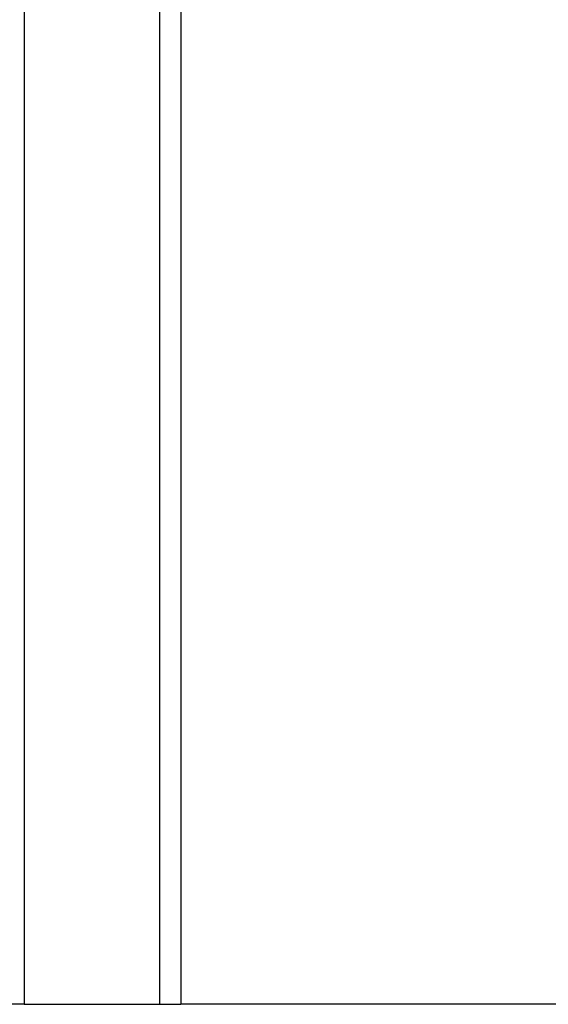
# Model space of a CAD drawing. Header units: millimetres. Extents: x 0 to 420, y 0 to 297.
# Tile 95 of 104: x 314.88 to 318.3, y 199.15 to 205.52. Entities that reach past the tile are written whole.
import ezdxf

# ---------------------------------------------------------------- set-up
doc = ezdxf.new("R2010")
doc.units = ezdxf.units.MM

msp = doc.modelspace()

# ---------------------------------------------------------------- linework, layer by layer
at = {"color": 7, "linetype": 'Continuous', "lineweight": 25}
for p, q in [((314.91007, 234.5152), (314.91007, 199.1477)), ((315.78597, 234.5152), (315.78597, 199.1477)), ((315.92413, 234.5152), (315.92413, 199.1477)), ((314.91007, 199.1477), (314.4514, 199.1477)), ((314.91007, 199.1477), (315.78597, 199.1477)), ((315.78597, 199.1477), (315.92413, 199.1477)), ((321.69898, 199.1477), (315.92413, 199.1477))]:
    msp.add_line(p, q, dxfattribs=at)

doc.saveas('drawing.dxf')
